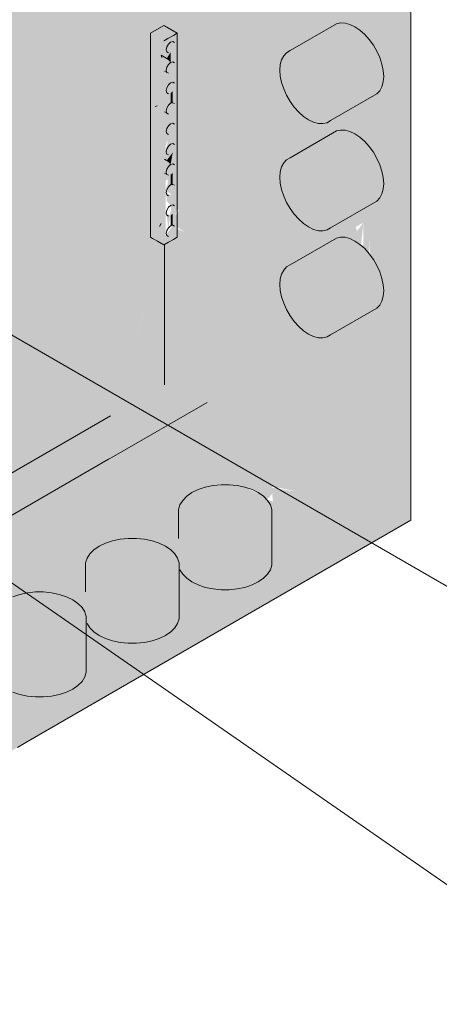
# Model space of a CAD drawing. Header units: millimetres. Extents: x 4480191 to 4481199, y -30324204 to -30323479.
# Tile 18 of 256: x 4480421.626 to 4480422.284, y -30324181.036 to -30324179.492. Entities that reach past the tile are written whole.
import ezdxf

# ---------------------------------------------------------------- set-up
doc = ezdxf.new("R2010")
doc.units = ezdxf.units.MM
doc.layers.add('DI-Elementos externos em vista', color=9, linetype='Continuous', lineweight=5)
doc.layers.add('EL-Quadro de distribuição ARC', color=9, linetype='Continuous', lineweight=18)

msp = doc.modelspace()

# ---------------------------------------------------------------- hatches: boundary and pattern name
at = {"layer": 'EL-Quadro de distribuição ARC', "linetype": 'Continuous'}
for points in [[(4480421.7732, -30324180.177), (4480421.8456, -30324179.8161), (4480421.8379, -30324179.8295), (4480421.8401, -30324179.7991), (4480421.833, -30324179.7953), (4480421.8368, -30324179.7614), (4480421.9117, -30324179.47), (4480421.9201, -30324179.4289), (4480421.9201, -30324178.4322), (4480420.6557, -30324180.8222)], [(4480422.2318, -30324180.2722), (4480422.1651, -30324178.7151), (4480422.1651, -30324179.4772), (4480422.174, -30324179.8358), (4480422.176, -30324179.8588), (4480422.1769, -30324179.95), (4480422.1651, -30324179.4772), (4480422.1651, -30324178.7151), (4480421.8533, -30324178.5351), (4480422.0678, -30324179.7112), (4480422.1082, -30324179.7673), (4480422.0977, -30324179.7237), (4480422.1142, -30324179.7523), (4480422.0956, -30324179.6751), (4480422.0476, -30324179.4494), (4480422.1014, -30324179.6881), (4480422.0547, -30324179.4711), (4480422.1077, -30324179.7021), (4480422.0626, -30324179.4952), (4480422.1148, -30324179.7179), (4480422.1302, -30324179.7523), (4480422.152, -30324179.8178), (4480422.1651, -30324179.8103), (4480422.1651, -30324179.846), (4480422.1617, -30324179.8447), (4480422.1651, -30324179.8103), (4480422.1553, -30324179.8235), (4480422.1302, -30324179.7523), (4480422.1148, -30324179.7179), (4480422.0626, -30324179.4952), (4480422.1077, -30324179.7021), (4480422.0547, -30324179.4711), (4480422.1014, -30324179.6881), (4480422.0476, -30324179.4494), (4480422.0956, -30324179.6751), (4480422.1228, -30324179.7874), (4480422.1181, -30324179.7808), (4480422.125, -30324179.8135), (4480422.079, -30324179.7727), (4480422.1651, -30324180.2446)], [(4480422.1651, -30324180.2446), (4480422.0761, -30324179.7566), (4480422.0487, -30324179.7319), (4480422.0694, -30324179.72), (4480421.8533, -30324178.5351), (4480421.8583, -30324179.762), (4480421.8655, -30324179.7665), (4480421.87, -30324179.7591), (4480421.8613, -30324179.8012), (4480421.8765, -30324179.7887), (4480421.8658, -30324179.8127), (4480421.8862, -30324179.8257), (4480421.863, -30324179.8152), (4480421.8744, -30324179.8326), (4480421.8612, -30324179.8402), (4480421.9302, -30324180.109)], [(4480422.2318, -30324180.2722), (4480420.9571, -30324181.0082), (4480420.9624, -30324181.0113), (4480420.9624, -30324180.3859), (4480420.961, -30324180.2994), (4480420.9624, -30324179.3393), (4480421.5667, -30324178.9904), (4480421.6993, -30324178.913), (4480421.7324, -30324178.8894), (4480421.7286, -30324178.8902), (4480421.8107, -30324178.8403), (4480420.9545, -30324179.3347), (4480420.9545, -30324180.1279), (4480420.9575, -30324180.2825), (4480420.9593, -30324180.4595), (4480420.9572, -30324180.3775), (4480420.9575, -30324180.2825), (4480420.9545, -30324180.1279), (4480420.9545, -30324181.0067), (4480420.9598, -30324181.0158), (4480422.2398, -30324180.2768), (4480422.2398, -30324178.5988), (4480422.2344, -30324178.5957), (4480421.7665, -30324178.8662), (4480421.7655, -30324178.8687), (4480421.6907, -30324178.9158), (4480421.8317, -30324178.8344), (4480421.6195, -30324178.96), (4480422.2372, -30324178.6033), (4480422.2372, -30324178.6735), (4480422.2319, -30324178.6064)], [(4480422.2318, -30324178.6002), (4480422.1651, -30324178.7151), (4480422.1954, -30324179.221), (4480422.1985, -30324179.2264), (4480422.2032, -30324179.167), (4480422.2017, -30324179.2319), (4480422.2072, -30324179.2135), (4480422.2069, -30324179.2409), (4480422.21, -30324179.2472), (4480422.2072, -30324179.2135), (4480422.2017, -30324179.2319), (4480422.2032, -30324179.167), (4480422.1992, -30324179.2275), (4480422.1954, -30324179.221), (4480422.1651, -30324178.7151), (4480422.2318, -30324180.2722)], [(4480421.8553, -30324179.7447), (4480421.8634, -30324179.7375), (4480421.9201, -30324179.4609)], [(4480421.8533, -30324179.5016), (4480421.8317, -30324179.5132), (4480421.8733, -30324179.5132)], [(4480422.0349, -30324179.5625), (4480422.0349, -30324179.5805), (4480422.0448, -30324179.6106), (4480422.0639, -30324179.6371), (4480422.0871, -30324179.6528), (4480422.1082, -30324179.6536), (4480422.1865, -30324179.6084), (4480422.1943, -30324179.5973), (4480422.1964, -30324179.5717), (4480422.1865, -30324179.5416), (4480422.1674, -30324179.5151), (4480422.1442, -30324179.4994), (4480422.1231, -30324179.4985), (4480422.0448, -30324179.5438)], [(4480421.8733, -30324179.5132), (4480421.8317, -30324179.5132), (4480421.8483, -30324179.5228)], [(4480421.8317, -30324179.662), (4480421.8317, -30324179.8332), (4480421.8525, -30324179.5252), (4480421.8317, -30324179.5132), (4480421.8325, -30324179.5216), (4480421.8317, -30324179.6482), (4480421.8365, -30324179.6589)], [(4480421.8317, -30324179.8332), (4480421.8525, -30324179.8452), (4480421.8525, -30324179.5252)], [(4480421.8553, -30324179.8306), (4480421.8554, -30324179.7196), (4480421.8525, -30324179.5252), (4480421.8525, -30324179.8452), (4480421.8733, -30324179.8332), (4480421.8698, -30324179.7872), (4480421.8629, -30324179.7832), (4480421.8664, -30324179.8143)], [(4480421.8698, -30324179.6272), (4480421.8728, -30324179.53), (4480421.8696, -30324179.5254), (4480421.8698, -30324179.5603), (4480421.8629, -30324179.5592), (4480421.8629, -30324179.5912), (4480421.8583, -30324179.5964)], [(4480421.8698, -30324179.5632), (4480421.8698, -30324179.5312), (4480421.8609, -30324179.529), (4480421.8629, -30324179.5592)], [(4480421.8733, -30324179.8332), (4480421.8733, -30324179.5303), (4480421.8699, -30324179.6243), (4480421.8698, -30324179.6912)], [(4480421.8629, -30324179.5592), (4480421.8629, -30324179.5432), (4480421.8569, -30324179.5528)], [(4480421.838, -30324179.7603), (4480421.8553, -30324179.7447), (4480421.894, -30324179.5559)], [(4480421.8629, -30324179.5912), (4480421.8629, -30324179.5752), (4480421.856, -30324179.5712), (4480421.8569, -30324179.5848)], [(4480421.8664, -30324179.6223), (4480421.8664, -30324179.6041), (4480421.8629, -30324179.6072)], [(4480421.8629, -30324179.6072), (4480421.8629, -30324179.6232), (4480421.8664, -30324179.6223)], [(4480421.8698, -30324179.6592), (4480421.8689, -30324179.6317), (4480421.8629, -30324179.6232), (4480421.8629, -30324179.6552)], [(4480421.8629, -30324179.6552), (4480421.8629, -30324179.6392), (4480421.856, -30324179.6352), (4480421.8569, -30324179.6488)], [(4480421.8629, -30324179.6872), (4480421.8629, -30324179.6712), (4480421.856, -30324179.6672), (4480421.8569, -30324179.6808)], [(4480421.8698, -30324179.6912), (4480421.8689, -30324179.6637), (4480421.8627, -30324179.6602), (4480421.8629, -30324179.6872)], [(4480422.0349, -30324179.7305), (4480422.0349, -30324179.7485), (4480422.0448, -30324179.7786), (4480422.0639, -30324179.8051), (4480422.0871, -30324179.8208), (4480422.1082, -30324179.8216), (4480422.1865, -30324179.7764), (4480422.1943, -30324179.7653), (4480422.1964, -30324179.7397), (4480422.1865, -30324179.7096), (4480422.1674, -30324179.6831), (4480422.1442, -30324179.6674), (4480422.1231, -30324179.6666), (4480422.0448, -30324179.7118)], [(4480421.8698, -30324179.7232), (4480421.8698, -30324179.6912), (4480421.8629, -30324179.6872), (4480421.8629, -30324179.7192)], [(4480421.8629, -30324179.7192), (4480421.8664, -30324179.7001), (4480421.8569, -30324179.7128)], [(4480421.8698, -30324179.7552), (4480421.8698, -30324179.7232), (4480421.8629, -30324179.7192), (4480421.8664, -30324179.7503)], [(4480421.8664, -30324179.7503), (4480421.8664, -30324179.7321), (4480421.8629, -30324179.7352)], [(4480421.8501, -30324179.7702), (4480421.8575, -30324179.7635), (4480421.8634, -30324179.7375)], [(4480421.8629, -30324179.7352), (4480421.8629, -30324179.7512), (4480421.8664, -30324179.7503)], [(4480421.8331, -30324179.7951), (4480421.8415, -30324179.7791), (4480421.8368, -30324179.7614)], [(4480421.8629, -30324179.7832), (4480421.8629, -30324179.7672), (4480421.856, -30324179.7632), (4480421.8569, -30324179.7768)], [(4480421.8698, -30324179.7843), (4480421.8733, -30324179.8332), (4480421.8698, -30324179.7552), (4480421.8629, -30324179.7512), (4480421.8629, -30324179.7832)], [(4480421.8595, -30324179.8183), (4480421.8629, -30324179.7992), (4480421.856, -30324179.7952)], [(4480421.8664, -30324179.8143), (4480421.8664, -30324179.7961), (4480421.8629, -30324179.7992)], [(4480421.8629, -30324179.7992), (4480421.8629, -30324179.8152), (4480421.8664, -30324179.8143)], [(4480421.8656, -30324179.8686), (4480421.8584, -30324179.8418), (4480421.8552, -30324179.8437), (4480421.8442, -30324179.8233), (4480421.7732, -30324180.177), (4480421.9201, -30324180.0922)], [(4480421.8533, -30324179.8448), (4480421.8533, -30324180.0646), (4480421.9302, -30324180.109), (4480421.8612, -30324179.8402)], [(4480422.0349, -30324179.8985), (4480422.0349, -30324179.9165), (4480422.0448, -30324179.9466), (4480422.0639, -30324179.9731), (4480422.0871, -30324179.9888), (4480422.1082, -30324179.9896), (4480422.1865, -30324179.9444), (4480422.1943, -30324179.9333), (4480422.1964, -30324179.9077), (4480422.1865, -30324179.8776), (4480422.1674, -30324179.8511), (4480422.1442, -30324179.8354), (4480422.1231, -30324179.8345), (4480422.0448, -30324179.8798)], [(4480422.1769, -30324179.95), (4480422.1761, -30324179.8612), (4480422.1746, -30324179.8592)], [(4480421.8533, -30324180.0646), (4480421.7561, -30324180.126), (4480421.7687, -30324180.1134), (4480421.0003, -30324180.5571), (4480420.9569, -30324180.5985), (4480420.9863, -30324180.5955), (4480420.978, -30324180.6361), (4480420.9932, -30324180.7254), (4480421.0412, -30324180.7576), (4480421.0032, -30324180.7837), (4480421.0237, -30324180.9036), (4480421.3661, -30324180.5573), (4480421.3009, -30324180.5807), (4480421.3288, -30324180.5627), (4480421.3661, -30324180.5573)], [(4480421.8533, -30324180.0646), (4480421.0237, -30324180.9036), (4480422.0239, -30324180.2545), (4480422.032, -30324180.2553), (4480422.0217, -30324180.2467), (4480421.9282, -30324180.2227), (4480421.9449, -30324180.221), (4480421.9906, -30324180.2288), (4480422.0141, -30324180.2447), (4480422.0217, -30324180.2362), (4480422.0217, -30324180.2286), (4480422.0567, -30324180.2318), (4480422.0217, -30324180.2256), (4480422.0217, -30324180.2238), (4480422.0569, -30324180.231), (4480422.0217, -30324180.2286), (4480422.0239, -30324180.2545), (4480421.0237, -30324180.9036), (4480420.9571, -30324181.0082), (4480421.8762, -30324180.4486), (4480421.8762, -30324180.4457), (4480421.9447, -30324180.4006), (4480421.962, -30324180.3879), (4480421.9571, -30324180.3874), (4480421.9447, -30324180.4006), (4480421.8762, -30324180.4457), (4480421.8762, -30324180.4486), (4480420.9571, -30324181.0082), (4480422.2318, -30324180.2722), (4480422.1651, -30324180.2446)], [(4480421.9795, -30324180.2252), (4480421.9675, -30324180.2226), (4480421.9295, -30324180.2226), (4480421.8965, -30324180.2336), (4480421.8775, -30324180.2526), (4480421.8775, -30324180.3546), (4480421.8819, -30324180.3615), (4480421.9063, -30324180.3784), (4480421.9421, -30324180.3859), (4480421.9795, -30324180.3821), (4480422.0087, -30324180.3679), (4480422.0217, -30324180.3473), (4480422.0217, -30324180.2599), (4480422.0087, -30324180.2393)], [(4480421.784, -30324180.3066), (4480421.751, -30324180.3176), (4480421.732, -30324180.3366), (4480421.732, -30324180.4386), (4480421.7364, -30324180.4455), (4480421.7608, -30324180.4624), (4480421.7966, -30324180.4699), (4480421.834, -30324180.4661), (4480421.8632, -30324180.4519), (4480421.8762, -30324180.4313), (4480421.8762, -30324180.3513), (4480421.7966, -30324180.3053)], [(4480421.874, -30324180.3366), (4480421.8094, -30324180.3053), (4480421.7966, -30324180.3053), (4480421.8753, -30324180.3508)], [(4480421.834, -30324180.3091), (4480421.8094, -30324180.3053), (4480421.874, -30324180.3366), (4480421.8632, -30324180.3233)], [(4480421.6385, -30324180.3906), (4480421.6055, -30324180.4016), (4480421.5865, -30324180.4206), (4480421.5865, -30324180.5226), (4480421.5909, -30324180.5295), (4480421.6154, -30324180.5464), (4480421.6511, -30324180.5539), (4480421.6886, -30324180.55), (4480421.7177, -30324180.5359), (4480421.7307, -30324180.5153), (4480421.7307, -30324180.4353), (4480421.6511, -30324180.3893)], [(4480421.7285, -30324180.4206), (4480421.6639, -30324180.3893), (4480421.6511, -30324180.3893), (4480421.7298, -30324180.4348)], [(4480421.6885, -30324180.3931), (4480421.6639, -30324180.3893), (4480421.7285, -30324180.4206), (4480421.7177, -30324180.4073)]]:
    msp.add_hatch(color=254, dxfattribs=at).paths.add_polyline_path(points)

# ---------------------------------------------------------------- linework, layer by layer
at = {"layer": 'DI-Elementos externos em vista'}
for p in [(4480423.4464, -30324181.6451), (4480423.0728, -30324180.8289)]:
    msp.add_line(p, (4480418.2467, -30324178.0426), dxfattribs=at)
at = {"layer": 'EL-Quadro de distribuição ARC'}
for p, q in [((4480422.2398, -30324180.2768), (4480422.2398, -30324178.5988)), ((4480421.8525, -30324179.5012), (4480421.8317, -30324179.5132)), ((4480421.8533, -30324179.5016), (4480421.8525, -30324179.5012)), ((4480421.8733, -30324179.5132), (4480421.8533, -30324179.5016)), ((4480422.1231, -30324179.4985), (4480422.0503, -30324179.5406)), ((4480422.1295, -30324179.4971), (4480422.1231, -30324179.4985)), ((4480422.1366, -30324179.4973), (4480422.1295, -30324179.4971)), ((4480422.1442, -30324179.4994), (4480422.1366, -30324179.4973)), ((4480422.152, -30324179.5031), (4480422.1442, -30324179.4994)), ((4480421.8317, -30324179.5132), (4480421.8317, -30324179.5188)), ((4480421.8673, -30324179.5167), (4480421.8597, -30324179.521)), ((4480421.8597, -30324179.5211), (4480421.8673, -30324179.5167)), ((4480421.8733, -30324179.5132), (4480421.8673, -30324179.5167)), ((4480421.8673, -30324179.5167), (4480421.8733, -30324179.5132)), ((4480421.8733, -30324179.5244), (4480421.8733, -30324179.5132)), ((4480422.1598, -30324179.5084), (4480422.152, -30324179.5031)), ((4480422.1674, -30324179.5151), (4480422.1598, -30324179.5084)), ((4480422.1745, -30324179.5231), (4480422.1674, -30324179.5151)), ((4480421.8317, -30324179.5188), (4480421.8317, -30324179.5703)), ((4480421.8533, -30324179.5248), (4480421.8525, -30324179.5252)), ((4480421.8525, -30324179.5252), (4480421.8533, -30324179.5248)), ((4480421.8585, -30324179.5217), (4480421.8533, -30324179.5248)), ((4480421.8533, -30324179.5248), (4480421.8585, -30324179.5217)), ((4480421.8569, -30324179.5347), (4480421.8595, -30324179.5303)), ((4480421.8597, -30324179.521), (4480421.8585, -30324179.5217)), ((4480421.8585, -30324179.5217), (4480421.8597, -30324179.5211)), ((4480421.8595, -30324179.5303), (4480421.8629, -30324179.5272)), ((4480421.8629, -30324179.5272), (4480421.8664, -30324179.5263)), ((4480421.8664, -30324179.5263), (4480421.8689, -30324179.5277)), ((4480421.8689, -30324179.5277), (4480421.8664, -30324179.5263)), ((4480421.8733, -30324179.5303), (4480421.8733, -30324179.5244)), ((4480421.8733, -30324179.6903), (4480421.8733, -30324179.5303)), ((4480422.181, -30324179.532), (4480422.1745, -30324179.5231)), ((4480422.1865, -30324179.5416), (4480422.181, -30324179.532)), ((4480421.8533, -30324179.5507), (4480421.8481, -30324179.5477)), ((4480421.8481, -30324179.5477), (4480421.8491, -30324179.5512)), ((4480421.856, -30324179.5392), (4480421.8569, -30324179.5347)), ((4480421.8565, -30324179.5412), (4480421.856, -30324179.5392)), ((4480421.8569, -30324179.5427), (4480421.8565, -30324179.5412)), ((4480421.8569, -30324179.5427), (4480421.8595, -30324179.5441)), ((4480421.8595, -30324179.5441), (4480421.8569, -30324179.5427)), ((4480422.0403, -30324179.5486), (4480422.0369, -30324179.5549)), ((4480422.0448, -30324179.5438), (4480422.0403, -30324179.5486)), ((4480422.0503, -30324179.5406), (4480422.0448, -30324179.5438)), ((4480422.191, -30324179.5516), (4480422.1865, -30324179.5416)), ((4480421.8595, -30324179.5543), (4480421.8533, -30324179.5507)), ((4480421.8569, -30324179.5667), (4480421.8595, -30324179.5623)), ((4480421.8595, -30324179.5623), (4480421.8629, -30324179.5592)), ((4480421.8629, -30324179.5592), (4480421.8664, -30324179.5583)), ((4480421.8664, -30324179.5583), (4480421.8689, -30324179.5597)), ((4480421.8689, -30324179.5597), (4480421.8664, -30324179.5583)), ((4480422.0349, -30324179.5625), (4480422.0342, -30324179.5711)), ((4480422.0369, -30324179.5549), (4480422.0349, -30324179.5625)), ((4480422.1943, -30324179.5617), (4480422.191, -30324179.5516)), ((4480422.1964, -30324179.5717), (4480422.1943, -30324179.5617)), ((4480421.8317, -30324179.5703), (4480421.8317, -30324179.5842)), ((4480421.8533, -30324179.5726), (4480421.8569, -30324179.5747)), ((4480421.856, -30324179.5712), (4480421.8569, -30324179.5667)), ((4480421.8565, -30324179.5732), (4480421.856, -30324179.5712)), ((4480421.8569, -30324179.5747), (4480421.8565, -30324179.5732)), ((4480421.8569, -30324179.5747), (4480421.8595, -30324179.5761)), ((4480421.8595, -30324179.5761), (4480421.8569, -30324179.5747)), ((4480422.0342, -30324179.5711), (4480422.0349, -30324179.5805)), ((4480422.197, -30324179.5811), (4480422.1964, -30324179.5717)), ((4480421.8317, -30324179.5842), (4480421.8317, -30324179.5921)), ((4480421.8317, -30324179.5921), (4480421.8317, -30324179.598)), ((4480421.8569, -30324179.5987), (4480421.8595, -30324179.5943)), ((4480421.8595, -30324179.5943), (4480421.8629, -30324179.5912)), ((4480421.8629, -30324179.5912), (4480421.8664, -30324179.5903)), ((4480421.8664, -30324179.5903), (4480421.8689, -30324179.5917)), ((4480421.8689, -30324179.5917), (4480421.8664, -30324179.5903)), ((4480422.0349, -30324179.5805), (4480422.0369, -30324179.5905)), ((4480422.0369, -30324179.5905), (4480422.0403, -30324179.6006)), ((4480422.1943, -30324179.5973), (4480422.1964, -30324179.5897)), ((4480422.1964, -30324179.5897), (4480422.197, -30324179.5811)), ((4480421.8317, -30324179.598), (4480421.8317, -30324179.6044)), ((4480421.8317, -30324179.6044), (4480421.8317, -30324179.6163)), ((4480421.856, -30324179.6032), (4480421.8569, -30324179.5987)), ((4480421.8565, -30324179.6052), (4480421.856, -30324179.6032)), ((4480421.8569, -30324179.6067), (4480421.8565, -30324179.6052)), ((4480421.8569, -30324179.6067), (4480421.8595, -30324179.6081)), ((4480421.8595, -30324179.6081), (4480421.8569, -30324179.6067)), ((4480422.0403, -30324179.6006), (4480422.0448, -30324179.6106)), ((4480422.0448, -30324179.6106), (4480422.0503, -30324179.6202)), ((4480422.1138, -30324179.6504), (4480422.1865, -30324179.6084)), ((4480422.1865, -30324179.6084), (4480422.191, -30324179.6036)), ((4480422.191, -30324179.6036), (4480422.1943, -30324179.5973)), ((4480421.8317, -30324179.6163), (4480421.8317, -30324179.6241)), ((4480421.8317, -30324179.6241), (4480421.8317, -30324179.63)), ((4480421.8595, -30324179.6263), (4480421.8629, -30324179.6232)), ((4480421.8629, -30324179.6232), (4480421.8664, -30324179.6223)), ((4480421.8664, -30324179.6223), (4480421.8689, -30324179.6237)), ((4480421.8689, -30324179.6237), (4480421.8664, -30324179.6223)), ((4480422.0503, -30324179.6202), (4480422.0567, -30324179.6291)), ((4480421.8317, -30324179.63), (4480421.8317, -30324179.6364)), ((4480421.8317, -30324179.6364), (4480421.8317, -30324179.6482)), ((4480421.8421, -30324179.6272), (4480421.8387, -30324179.6281)), ((4480421.8533, -30324179.6366), (4480421.8569, -30324179.6387)), ((4480421.856, -30324179.6352), (4480421.8569, -30324179.6307)), ((4480421.8565, -30324179.6372), (4480421.856, -30324179.6352)), ((4480421.8569, -30324179.6387), (4480421.8565, -30324179.6372)), ((4480421.8569, -30324179.6307), (4480421.8595, -30324179.6263)), ((4480421.8569, -30324179.6387), (4480421.8595, -30324179.6401)), ((4480421.8595, -30324179.6401), (4480421.8569, -30324179.6387)), ((4480422.0567, -30324179.6291), (4480422.0639, -30324179.6371)), ((4480422.0639, -30324179.6371), (4480422.0714, -30324179.6438)), ((4480421.8317, -30324179.6482), (4480421.8317, -30324179.6561)), ((4480421.8317, -30324179.6561), (4480421.8317, -30324179.662)), ((4480421.8595, -30324179.6583), (4480421.8629, -30324179.6552)), ((4480421.8629, -30324179.6552), (4480421.8664, -30324179.6543)), ((4480421.8664, -30324179.6543), (4480421.8689, -30324179.6557)), ((4480421.8689, -30324179.6557), (4480421.8664, -30324179.6543)), ((4480422.0714, -30324179.6438), (4480422.0793, -30324179.6491)), ((4480422.0793, -30324179.6491), (4480422.0871, -30324179.6528)), ((4480422.0871, -30324179.6528), (4480422.0947, -30324179.6549)), ((4480422.0947, -30324179.6549), (4480422.1018, -30324179.6551)), ((4480422.1018, -30324179.6551), (4480422.1082, -30324179.6536)), ((4480422.1082, -30324179.6536), (4480422.1138, -30324179.6504)), ((4480421.8317, -30324179.662), (4480421.8317, -30324179.6677)), ((4480421.8317, -30324179.6677), (4480421.8317, -30324179.6684)), ((4480421.8317, -30324179.6684), (4480421.8317, -30324179.6881)), ((4480421.856, -30324179.6672), (4480421.8569, -30324179.6627)), ((4480421.8565, -30324179.6692), (4480421.856, -30324179.6672)), ((4480421.8569, -30324179.6707), (4480421.8565, -30324179.6692)), ((4480421.8569, -30324179.6627), (4480421.8595, -30324179.6583)), ((4480421.8569, -30324179.6707), (4480421.8595, -30324179.6721)), ((4480421.8595, -30324179.6721), (4480421.8569, -30324179.6707)), ((4480422.1231, -30324179.6666), (4480422.0503, -30324179.7086)), ((4480422.1295, -30324179.6651), (4480422.1231, -30324179.6666)), ((4480422.1366, -30324179.6653), (4480422.1295, -30324179.6651)), ((4480422.1442, -30324179.6674), (4480422.1366, -30324179.6653)), ((4480422.152, -30324179.6711), (4480422.1442, -30324179.6674)), ((4480422.1598, -30324179.6764), (4480422.152, -30324179.6711)), ((4480421.8595, -30324179.6903), (4480421.8629, -30324179.6872)), ((4480421.8629, -30324179.6872), (4480421.8664, -30324179.6863)), ((4480421.8664, -30324179.6863), (4480421.8689, -30324179.6877)), ((4480421.8689, -30324179.6877), (4480421.8664, -30324179.6863)), ((4480422.1674, -30324179.6831), (4480422.1598, -30324179.6764)), ((4480422.1745, -30324179.6911), (4480422.1674, -30324179.6831)), ((4480421.8317, -30324179.6881), (4480421.8317, -30324179.694)), ((4480421.8317, -30324179.694), (4480421.8317, -30324179.7201)), ((4480421.856, -30324179.6992), (4480421.8569, -30324179.6947)), ((4480421.8565, -30324179.7012), (4480421.856, -30324179.6992)), ((4480421.8569, -30324179.7027), (4480421.8565, -30324179.7012)), ((4480421.8569, -30324179.6947), (4480421.8595, -30324179.6903)), ((4480421.8569, -30324179.7027), (4480421.8595, -30324179.7041)), ((4480421.8595, -30324179.7041), (4480421.8569, -30324179.7027)), ((4480421.8733, -30324179.7695), (4480421.8733, -30324179.6903)), ((4480422.181, -30324179.7), (4480422.1745, -30324179.6911)), ((4480422.1865, -30324179.7096), (4480422.181, -30324179.7)), ((4480421.8595, -30324179.7143), (4480421.8533, -30324179.7107)), ((4480421.8629, -30324179.7192), (4480421.8664, -30324179.7183)), ((4480421.8664, -30324179.7183), (4480421.8689, -30324179.7197)), ((4480421.8689, -30324179.7197), (4480421.8664, -30324179.7183)), ((4480422.0403, -30324179.7166), (4480422.0369, -30324179.7229)), ((4480422.0448, -30324179.7118), (4480422.0403, -30324179.7166)), ((4480422.0503, -30324179.7086), (4480422.0448, -30324179.7118)), ((4480422.191, -30324179.7196), (4480422.1865, -30324179.7096)), ((4480421.8317, -30324179.7201), (4480421.8317, -30324179.726)), ((4480421.8317, -30324179.726), (4480421.8317, -30324179.8332)), ((4480421.8533, -30324179.7326), (4480421.8569, -30324179.7347)), ((4480421.856, -30324179.7312), (4480421.8569, -30324179.7267)), ((4480421.8565, -30324179.7332), (4480421.856, -30324179.7312)), ((4480421.8569, -30324179.7347), (4480421.8565, -30324179.7332)), ((4480421.8569, -30324179.7267), (4480421.8595, -30324179.7223)), ((4480421.8595, -30324179.7223), (4480421.8629, -30324179.7192)), ((4480422.0349, -30324179.7305), (4480422.0342, -30324179.7391)), ((4480422.0369, -30324179.7229), (4480422.0349, -30324179.7305)), ((4480422.1943, -30324179.7297), (4480422.191, -30324179.7196)), ((4480422.1964, -30324179.7397), (4480422.1943, -30324179.7297)), ((4480421.8569, -30324179.7347), (4480421.8595, -30324179.7361)), ((4480421.8595, -30324179.7361), (4480421.8569, -30324179.7347)), ((4480422.0342, -30324179.7391), (4480422.0349, -30324179.7485)), ((4480422.0349, -30324179.7485), (4480422.0369, -30324179.7585)), ((4480422.197, -30324179.7491), (4480422.1964, -30324179.7397)), ((4480422.1964, -30324179.7577), (4480422.197, -30324179.7491)), ((4480421.856, -30324179.7632), (4480421.8569, -30324179.7587)), ((4480421.8565, -30324179.7652), (4480421.856, -30324179.7632)), ((4480421.8569, -30324179.7587), (4480421.8595, -30324179.7543)), ((4480421.8595, -30324179.7543), (4480421.8629, -30324179.7512)), ((4480421.8629, -30324179.7512), (4480421.8664, -30324179.7503)), ((4480421.8664, -30324179.7503), (4480421.8689, -30324179.7517)), ((4480421.8689, -30324179.7517), (4480421.8664, -30324179.7503)), ((4480422.0369, -30324179.7585), (4480422.0403, -30324179.7686)), ((4480422.1943, -30324179.7653), (4480422.1964, -30324179.7577)), ((4480421.8569, -30324179.7667), (4480421.8565, -30324179.7652)), ((4480421.8569, -30324179.7667), (4480421.8595, -30324179.7681)), ((4480421.8595, -30324179.7681), (4480421.8569, -30324179.7667)), ((4480421.8733, -30324179.8332), (4480421.8733, -30324179.7695)), ((4480422.0403, -30324179.7686), (4480422.0448, -30324179.7786)), ((4480422.0448, -30324179.7786), (4480422.0503, -30324179.7882)), ((4480422.1138, -30324179.8184), (4480422.1865, -30324179.7764)), ((4480422.1865, -30324179.7764), (4480422.191, -30324179.7716)), ((4480422.191, -30324179.7716), (4480422.1943, -30324179.7653)), ((4480421.856, -30324179.7952), (4480421.8569, -30324179.7907)), ((4480421.8565, -30324179.7972), (4480421.856, -30324179.7952)), ((4480421.8569, -30324179.7907), (4480421.8595, -30324179.7863)), ((4480421.8595, -30324179.7863), (4480421.8629, -30324179.7832)), ((4480421.8629, -30324179.7832), (4480421.8664, -30324179.7823)), ((4480421.8689, -30324179.7837), (4480421.8664, -30324179.7823)), ((4480421.8664, -30324179.7823), (4480421.8689, -30324179.7837)), ((4480422.0503, -30324179.7882), (4480422.0567, -30324179.7971)), ((4480421.8569, -30324179.7987), (4480421.8565, -30324179.7972)), ((4480421.8569, -30324179.7987), (4480421.8595, -30324179.8001)), ((4480421.8595, -30324179.8001), (4480421.8569, -30324179.7987)), ((4480422.0567, -30324179.7971), (4480422.0639, -30324179.8051)), ((4480422.0639, -30324179.8051), (4480422.0714, -30324179.8118)), ((4480421.8481, -30324179.8117), (4480421.8456, -30324179.8161)), ((4480421.856, -30324179.8272), (4480421.8569, -30324179.8227)), ((4480421.8569, -30324179.8227), (4480421.8595, -30324179.8183)), ((4480421.8595, -30324179.8183), (4480421.8629, -30324179.8152)), ((4480421.8629, -30324179.8152), (4480421.8664, -30324179.8143)), ((4480421.8689, -30324179.8157), (4480421.8664, -30324179.8143)), ((4480421.8664, -30324179.8143), (4480421.8689, -30324179.8157)), ((4480422.0714, -30324179.8118), (4480422.0793, -30324179.8171)), ((4480422.0793, -30324179.8171), (4480422.0871, -30324179.8208)), ((4480422.0871, -30324179.8208), (4480422.0947, -30324179.8229)), ((4480422.0947, -30324179.8229), (4480422.1018, -30324179.8231)), ((4480422.1018, -30324179.8231), (4480422.1082, -30324179.8216)), ((4480422.1082, -30324179.8216), (4480422.1138, -30324179.8184)), ((4480421.8317, -30324179.8332), (4480421.8348, -30324179.835)), ((4480421.8348, -30324179.835), (4480421.8366, -30324179.836)), ((4480421.8366, -30324179.836), (4480421.8425, -30324179.8394)), ((4480421.8425, -30324179.8394), (4480421.8525, -30324179.8452)), ((4480421.8533, -30324179.8448), (4480421.8597, -30324179.841)), ((4480421.8569, -30324179.8307), (4480421.856, -30324179.8272)), ((4480421.8569, -30324179.8307), (4480421.8595, -30324179.8321)), ((4480421.8595, -30324179.8321), (4480421.8569, -30324179.8307)), ((4480421.8597, -30324179.841), (4480421.8673, -30324179.8367)), ((4480421.8673, -30324179.8367), (4480421.8733, -30324179.8332)), ((4480422.1231, -30324179.8345), (4480422.0503, -30324179.8766)), ((4480422.1295, -30324179.8331), (4480422.1231, -30324179.8345)), ((4480422.1366, -30324179.8333), (4480422.1295, -30324179.8331)), ((4480422.1442, -30324179.8354), (4480422.1366, -30324179.8333)), ((4480422.152, -30324179.8391), (4480422.1442, -30324179.8354)), ((4480422.1598, -30324179.8444), (4480422.152, -30324179.8391)), ((4480421.8525, -30324179.8452), (4480421.8533, -30324179.8448)), ((4480421.8533, -30324179.8448), (4480421.8533, -30324180.0646)), ((4480422.1674, -30324179.8511), (4480422.1598, -30324179.8444)), ((4480422.1745, -30324179.8591), (4480422.1674, -30324179.8511)), ((4480422.181, -30324179.868), (4480422.1745, -30324179.8591)), ((4480422.1865, -30324179.8776), (4480422.181, -30324179.868)), ((4480422.0403, -30324179.8846), (4480422.0369, -30324179.8909)), ((4480422.0448, -30324179.8798), (4480422.0403, -30324179.8846)), ((4480422.0503, -30324179.8766), (4480422.0448, -30324179.8798)), ((4480422.191, -30324179.8876), (4480422.1865, -30324179.8776)), ((4480422.1943, -30324179.8977), (4480422.191, -30324179.8876)), ((4480422.0349, -30324179.8985), (4480422.0342, -30324179.9071)), ((4480422.0369, -30324179.8909), (4480422.0349, -30324179.8985)), ((4480422.1964, -30324179.9077), (4480422.1943, -30324179.8977)), ((4480422.0342, -30324179.9071), (4480422.0349, -30324179.9165)), ((4480422.0349, -30324179.9165), (4480422.0369, -30324179.9265)), ((4480422.197, -30324179.9171), (4480422.1964, -30324179.9077)), ((4480422.1964, -30324179.9257), (4480422.197, -30324179.9171)), ((4480422.0369, -30324179.9265), (4480422.0403, -30324179.9366)), ((4480422.191, -30324179.9396), (4480422.1943, -30324179.9333)), ((4480422.1943, -30324179.9333), (4480422.1964, -30324179.9257)), ((4480422.0403, -30324179.9366), (4480422.0448, -30324179.9466)), ((4480422.0448, -30324179.9466), (4480422.0503, -30324179.9562)), ((4480422.1138, -30324179.9864), (4480422.1865, -30324179.9444)), ((4480422.1865, -30324179.9444), (4480422.191, -30324179.9396)), ((4480422.0503, -30324179.9562), (4480422.0567, -30324179.9651)), ((4480422.0567, -30324179.9651), (4480422.0639, -30324179.9731)), ((4480422.0639, -30324179.9731), (4480422.0714, -30324179.9798)), ((4480422.0714, -30324179.9798), (4480422.0793, -30324179.9851)), ((4480422.0793, -30324179.9851), (4480422.0871, -30324179.9888)), ((4480422.0871, -30324179.9888), (4480422.0947, -30324179.9909)), ((4480422.0947, -30324179.9909), (4480422.1018, -30324179.9911)), ((4480422.1018, -30324179.9911), (4480422.1082, -30324179.9896)), ((4480422.1082, -30324179.9896), (4480422.1138, -30324179.9864)), ((4480421.7732, -30324180.177), (4480421.9201, -30324180.0922)), ((4480421.7687, -30324180.1134), (4480421.4394, -30324180.3036)), ((4480421.5711, -30324180.2937), (4480421.7658, -30324180.1813)), ((4480421.7658, -30324180.1813), (4480421.7732, -30324180.177)), ((4480421.9174, -30324180.2252), (4480421.9063, -30324180.2288)), ((4480421.9295, -30324180.2226), (4480421.9174, -30324180.2252)), ((4480421.9421, -30324180.2213), (4480421.9295, -30324180.2226)), ((4480421.9549, -30324180.2213), (4480421.9421, -30324180.2213)), ((4480421.9675, -30324180.2226), (4480421.9549, -30324180.2213)), ((4480421.9795, -30324180.2252), (4480421.9675, -30324180.2226)), ((4480421.9906, -30324180.2288), (4480421.9795, -30324180.2252)), ((4480421.8883, -30324180.2393), (4480421.8819, -30324180.2457)), ((4480421.8965, -30324180.2336), (4480421.8883, -30324180.2393)), ((4480421.9063, -30324180.2288), (4480421.8965, -30324180.2336)), ((4480422.0005, -30324180.2336), (4480421.9906, -30324180.2288)), ((4480422.0087, -30324180.2393), (4480422.0005, -30324180.2336)), ((4480422.0151, -30324180.2457), (4480422.0087, -30324180.2393)), ((4480421.8775, -30324180.2526), (4480421.8753, -30324180.2599)), ((4480421.8819, -30324180.2457), (4480421.8775, -30324180.2526)), ((4480422.0195, -30324180.2526), (4480422.0151, -30324180.2457)), ((4480422.0217, -30324180.2599), (4480422.0195, -30324180.2526)), ((4480421.8753, -30324180.2599), (4480421.8753, -30324180.2673)), ((4480421.8753, -30324180.2673), (4480421.8753, -30324180.3054)), ((4480422.0217, -30324180.2673), (4480422.0217, -30324180.2599)), ((4480422.0217, -30324180.3473), (4480422.0217, -30324180.2673)), ((4480421.6359, -30324180.6255), (4480422.2398, -30324180.2768)), ((4480421.7966, -30324180.3053), (4480421.784, -30324180.3066)), ((4480421.8094, -30324180.3053), (4480421.7966, -30324180.3053)), ((4480421.822, -30324180.3066), (4480421.8094, -30324180.3053)), ((4480421.751, -30324180.3176), (4480421.7428, -30324180.3233)), ((4480421.7608, -30324180.3129), (4480421.751, -30324180.3176)), ((4480421.7719, -30324180.3091), (4480421.7608, -30324180.3129)), ((4480421.784, -30324180.3066), (4480421.7719, -30324180.3091)), ((4480421.834, -30324180.3091), (4480421.822, -30324180.3066)), ((4480421.8451, -30324180.3129), (4480421.834, -30324180.3091)), ((4480421.855, -30324180.3176), (4480421.8451, -30324180.3129)), ((4480421.8632, -30324180.3233), (4480421.855, -30324180.3176)), ((4480421.7364, -30324180.3297), (4480421.732, -30324180.3366)), ((4480421.7428, -30324180.3233), (4480421.7364, -30324180.3297)), ((4480421.8696, -30324180.3297), (4480421.8632, -30324180.3233)), ((4480421.874, -30324180.3366), (4480421.8696, -30324180.3297)), ((4480421.732, -30324180.3366), (4480421.7298, -30324180.3439)), ((4480421.7298, -30324180.3439), (4480421.7298, -30324180.3513)), ((4480421.7298, -30324180.3513), (4480421.7298, -30324180.3893)), ((4480421.8753, -30324180.3409), (4480421.874, -30324180.3366)), ((4480421.8762, -30324180.3439), (4480421.8753, -30324180.3409)), ((4480421.8762, -30324180.3503), (4480421.8762, -30324180.3439)), ((4480421.8762, -30324180.3513), (4480421.8762, -30324180.3503)), ((4480421.8762, -30324180.4313), (4480421.8762, -30324180.3513)), ((4480422.0195, -30324180.3546), (4480422.0217, -30324180.3473)), ((4480421.8775, -30324180.3546), (4480421.8819, -30324180.3615)), ((4480421.8819, -30324180.3615), (4480421.8883, -30324180.3679)), ((4480422.0087, -30324180.3679), (4480422.0151, -30324180.3615)), ((4480422.0151, -30324180.3615), (4480422.0195, -30324180.3546)), ((4480421.8883, -30324180.3679), (4480421.8965, -30324180.3736)), ((4480421.8965, -30324180.3736), (4480421.9063, -30324180.3784)), ((4480421.9063, -30324180.3784), (4480421.9174, -30324180.3821)), ((4480421.9174, -30324180.3821), (4480421.9295, -30324180.3846)), ((4480421.9675, -30324180.3846), (4480421.9795, -30324180.3821)), ((4480421.9795, -30324180.3821), (4480421.9906, -30324180.3784)), ((4480421.9906, -30324180.3784), (4480422.0005, -30324180.3736)), ((4480422.0005, -30324180.3736), (4480422.0087, -30324180.3679)), ((4480421.6264, -30324180.3931), (4480421.6154, -30324180.3968)), ((4480421.6385, -30324180.3906), (4480421.6264, -30324180.3931)), ((4480421.6511, -30324180.3893), (4480421.6385, -30324180.3906)), ((4480421.6639, -30324180.3893), (4480421.6511, -30324180.3893)), ((4480421.6765, -30324180.3906), (4480421.6639, -30324180.3893)), ((4480421.6885, -30324180.3931), (4480421.6765, -30324180.3906)), ((4480421.6997, -30324180.3968), (4480421.6885, -30324180.3931)), ((4480421.7095, -30324180.4016), (4480421.6997, -30324180.3968)), ((4480421.9295, -30324180.3846), (4480421.9421, -30324180.3859)), ((4480421.9421, -30324180.3859), (4480421.9549, -30324180.3859)), ((4480421.9549, -30324180.3859), (4480421.9675, -30324180.3846)), ((4480421.7177, -30324180.4073), (4480421.7095, -30324180.4016)), ((4480421.7241, -30324180.4137), (4480421.7177, -30324180.4073)), ((4480421.7285, -30324180.4206), (4480421.7241, -30324180.4137)), ((4480421.7298, -30324180.4249), (4480421.7285, -30324180.4206)), ((4480421.7307, -30324180.4279), (4480421.7298, -30324180.4249)), ((4480421.7307, -30324180.4343), (4480421.7307, -30324180.4279)), ((4480421.7307, -30324180.4353), (4480421.7307, -30324180.4343)), ((4480421.7307, -30324180.5153), (4480421.7307, -30324180.4353)), ((4480421.732, -30324180.4386), (4480421.7364, -30324180.4455)), ((4480421.8696, -30324180.4455), (4480421.874, -30324180.4386)), ((4480421.874, -30324180.4386), (4480421.8762, -30324180.4313)), ((4480421.7364, -30324180.4455), (4480421.7428, -30324180.4519)), ((4480421.7428, -30324180.4519), (4480421.751, -30324180.4576)), ((4480421.751, -30324180.4576), (4480421.7608, -30324180.4624)), ((4480421.8451, -30324180.4624), (4480421.855, -30324180.4576)), ((4480421.855, -30324180.4576), (4480421.8632, -30324180.4519)), ((4480421.8632, -30324180.4519), (4480421.8696, -30324180.4455)), ((4480421.7608, -30324180.4624), (4480421.7719, -30324180.4661)), ((4480421.7719, -30324180.4661), (4480421.784, -30324180.4686)), ((4480421.784, -30324180.4686), (4480421.7966, -30324180.4699)), ((4480421.7966, -30324180.4699), (4480421.8094, -30324180.4699)), ((4480421.8094, -30324180.4699), (4480421.822, -30324180.4686)), ((4480421.822, -30324180.4686), (4480421.834, -30324180.4661)), ((4480421.834, -30324180.4661), (4480421.8451, -30324180.4624)), ((4480421.7285, -30324180.5226), (4480421.7307, -30324180.5153)), ((4480421.7095, -30324180.5416), (4480421.7177, -30324180.5359)), ((4480421.7177, -30324180.5359), (4480421.7241, -30324180.5295)), ((4480421.7241, -30324180.5295), (4480421.7285, -30324180.5226)), ((4480421.6154, -30324180.5464), (4480421.6264, -30324180.55)), ((4480421.6264, -30324180.55), (4480421.6385, -30324180.5526)), ((4480421.6765, -30324180.5526), (4480421.6886, -30324180.55)), ((4480421.6886, -30324180.55), (4480421.6996, -30324180.5464)), ((4480421.6996, -30324180.5464), (4480421.7095, -30324180.5416)), ((4480421.6385, -30324180.5526), (4480421.6511, -30324180.5539)), ((4480421.6511, -30324180.5539), (4480421.6639, -30324180.5539)), ((4480421.6639, -30324180.5539), (4480421.6765, -30324180.5526)), ((4480421.6227, -30324180.6331), (4480421.6359, -30324180.6255))]:
    msp.add_line(p, q, dxfattribs=at)

doc.saveas('drawing.dxf')
